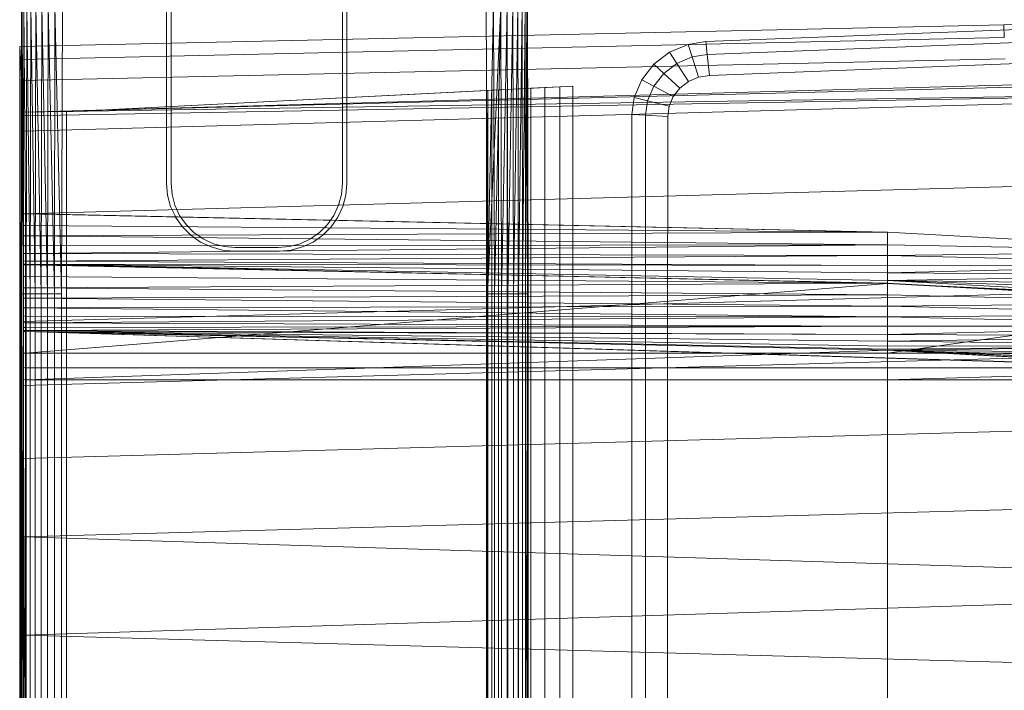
# Model space of a CAD drawing. Header units: metres. Extents: x 391.1 to 427.5, y 12.7 to 28.4.
# Tile 53 of 139: x 407.553 to 407.872, y 26.277 to 26.495. Entities that reach past the tile are written whole.
import ezdxf

# ---------------------------------------------------------------- set-up
doc = ezdxf.new("R2010")
doc.units = ezdxf.units.M
doc.layers.add('A-DETL-____-MBND', color=7, linetype='Continuous', lineweight=18)
doc.layers.add('A-GENM-____-OTLN', color=7, linetype='Continuous', lineweight=18)

# ---------------------------------------------------------------- blocks, each defined once
blk = doc.blocks.new('Family - LONDR55-XX_ZZ-ARQ-CAA-M3D-Londres55-154724-04_TEL_P1')
at = {"layer": 'A-DETL-____-MBND', "color": 253, "true_color": 0xaaaaaa}
for p, q in [((0.01465, 0.72691), (0.10805, 0.72711)), ((0.01465, 0.72691), (0.10805, 0.72711)), ((0.10805, 0.72691), (0.01465, 0.72671)), ((0.01465, 0.72691), (0.38826, 0.72691)), ((0.01465, 0.72691), (0.38826, 0.72691)), ((0.01465, 0.72691), (0.10805, 0.72691)), ((0.10805, 0.72691), (0.01465, 0.72671)), ((0.01465, 0.72691), (0.10805, 0.72691)), ((0.01465, 0.72671), (0.10805, 0.72691)), ((0.01465, 0.72671), (0.10805, 0.72631)), ((0.01465, 0.72671), (0.10805, 0.72631)), ((0.10805, 0.72631), (0.01465, 0.72611)), ((0.10805, 0.72631), (0.01465, 0.72611)), ((0.01465, 0.72611), (0.10805, 0.72631)), ((0.01465, 0.72611), (0.10805, 0.72534)), ((0.01465, 0.72611), (0.10805, 0.72534)), ((0.02769, 0.72747), (0.02057, 0.40793)), ((0.02769, 0.72747), (0.02057, 0.40793)), ((0.03191, 0.72725), (0.02479, 0.40776)), ((0.03191, 0.72725), (0.02479, 0.40776)), ((0.03191, 0.72747), (0.02769, 0.72747)), ((0.02769, 0.72747), (0.03191, 0.72747)), ((0.03191, 0.72725), (0.02769, 0.72747)), ((0.02769, 0.72747), (0.03191, 0.72725)), ((0.03874, 0.72691), (0.03162, 0.40749)), ((0.03874, 0.72691), (0.03162, 0.40749)), ((0.03191, 0.72747), (0.03874, 0.72747)), ((0.03874, 0.72747), (0.03191, 0.72747)), ((0.03874, 0.72691), (0.03191, 0.72725)), ((0.03191, 0.72725), (0.03874, 0.72691)), ((0.03494, 0.21652), (0.04902, 0.7262)), ((0.04902, 0.7262), (0.03612, 0.21652)), ((0.03874, 0.72747), (0.36709, 0.72747)), ((0.36709, 0.72747), (0.03874, 0.72747)), ((0.36709, 0.72691), (0.03874, 0.72691)), ((0.03874, 0.72691), (0.36709, 0.72691)), ((0.04902, 0.7262), (0.04107, 0.21652)), ((0.0502, 0.7262), (0.04107, 0.21652)), ((0.05515, 0.7262), (0.04107, 0.21652)), ((0.04902, 0.7262), (0.0502, 0.7262)), ((0.0502, 0.7262), (0.05515, 0.7262)), ((0.05515, 0.7262), (0.08204, 0.7262)), ((0.08204, 0.7262), (0.06796, 0.21652)), ((0.08802, 0.44565), (0.08189, 0.7262)), ((0.08201, 0.7262), (0.08189, 0.7262)), ((0.08202, 0.72555), (0.08201, 0.7262)), ((0.08202, 0.7262), (0.08201, 0.7262)), ((0.08202, 0.72555), (0.08201, 0.7262)), ((0.08202, 0.7262), (0.08202, 0.72555)), ((0.08203, 0.7262), (0.08202, 0.72555)), ((0.08203, 0.7262), (0.08202, 0.7262)), ((0.08202, 0.72555), (0.08202, 0.7262)), ((0.08203, 0.7262), (0.08202, 0.72555)), ((0.08577, 0.7262), (0.08203, 0.7262)), ((0.08204, 0.7262), (0.11707, 0.7262)), ((0.08577, 0.7262), (0.08578, 0.72555)), ((0.08578, 0.7262), (0.08577, 0.7262)), ((0.08578, 0.72555), (0.08577, 0.7262)), ((0.08578, 0.7262), (0.08578, 0.72555)), ((0.08579, 0.7262), (0.08578, 0.72555)), ((0.08579, 0.7262), (0.08578, 0.7262)), ((0.08578, 0.72555), (0.08578, 0.7262)), ((0.08579, 0.7262), (0.08578, 0.72555)), ((0.0892, 0.7262), (0.08579, 0.7262)), ((0.0892, 0.7262), (0.0892, 0.72555)), ((0.0892, 0.7262), (0.0892, 0.72555)), ((0.0892, 0.7262), (0.0892, 0.7262)), ((0.0892, 0.72555), (0.0892, 0.7262)), ((0.09247, 0.7262), (0.0892, 0.7262)), ((0.0892, 0.7262), (0.0892, 0.72555)), ((0.09247, 0.7262), (0.09248, 0.72555)), ((0.09489, 0.7262), (0.09247, 0.7262)), ((0.09247, 0.7262), (0.09248, 0.72555)), ((0.09489, 0.7262), (0.09491, 0.72555)), ((0.09734, 0.7262), (0.09489, 0.7262)), ((0.09489, 0.7262), (0.09491, 0.72555)), ((0.09734, 0.7262), (0.09737, 0.72555)), ((0.09833, 0.7262), (0.09734, 0.7262)), ((0.09734, 0.7262), (0.09737, 0.72555)), ((0.09833, 0.7262), (0.09837, 0.72555)), ((0.09845, 0.7262), (0.09833, 0.7262)), ((0.09837, 0.72555), (0.09833, 0.7262)), ((0.09845, 0.7262), (0.09837, 0.72555)), ((0.09845, 0.7262), (0.09837, 0.72555)), ((0.12734, 0.7262), (0.09845, 0.7262)), ((0.10461, 0.44571), (0.09848, 0.7262)), ((0.09858, 0.7262), (0.09848, 0.7262)), ((0.09859, 0.7262), (0.09858, 0.7262)), ((0.09861, 0.7256), (0.09858, 0.7262)), ((0.09861, 0.7256), (0.09858, 0.7262)), ((0.09859, 0.7262), (0.09861, 0.7256)), ((0.09861, 0.7262), (0.09859, 0.7262)), ((0.09861, 0.7256), (0.09859, 0.7262)), ((0.09861, 0.7262), (0.09861, 0.7256)), ((0.09862, 0.7262), (0.09861, 0.7256)), ((0.09862, 0.7262), (0.09861, 0.7262)), ((0.09861, 0.7256), (0.09861, 0.7262)), ((0.09862, 0.7262), (0.09861, 0.7256)), ((0.10238, 0.7262), (0.09862, 0.7262)), ((0.10238, 0.7262), (0.10238, 0.7256)), ((0.10239, 0.7262), (0.10238, 0.7256)), ((0.10239, 0.7262), (0.10238, 0.7262)), ((0.10238, 0.7256), (0.10238, 0.7262)), ((0.10239, 0.7262), (0.10238, 0.7256)), ((0.10603, 0.7262), (0.10239, 0.7262)), ((0.11707, 0.7262), (0.10299, 0.21652)), ((0.10603, 0.7262), (0.10604, 0.7256)), ((0.10604, 0.7262), (0.10603, 0.7262)), ((0.10604, 0.7256), (0.10603, 0.7262)), ((0.10604, 0.7262), (0.10604, 0.7256)), ((0.10605, 0.7262), (0.10604, 0.7256)), ((0.10605, 0.7262), (0.10604, 0.7262)), ((0.10604, 0.7256), (0.10604, 0.7262)), ((0.10605, 0.7262), (0.10604, 0.7256)), ((0.10947, 0.7262), (0.10605, 0.7262)), ((0.10805, 0.72711), (0.10805, 0.72691)), ((0.10805, 0.72711), (0.29485, 0.72711)), ((0.10805, 0.72711), (0.10805, 0.72691)), ((0.10805, 0.72711), (0.29485, 0.72711)), ((0.10805, 0.72711), (0.10805, 0.72691)), ((0.10805, 0.72691), (0.10805, 0.72631)), ((0.10805, 0.72691), (0.29485, 0.72691)), ((0.10805, 0.72691), (0.10805, 0.72631)), ((0.10805, 0.72691), (0.29485, 0.72691)), ((0.10805, 0.72691), (0.29485, 0.72691)), ((0.10805, 0.72691), (0.10805, 0.72631)), ((0.29485, 0.72691), (0.10805, 0.72631)), ((0.10805, 0.72631), (0.29485, 0.72691)), ((0.10805, 0.72631), (0.10805, 0.72534)), ((0.10805, 0.72631), (0.29485, 0.72631)), ((0.10805, 0.72631), (0.10805, 0.72534)), ((0.10805, 0.72631), (0.29485, 0.72631)), ((0.10805, 0.72631), (0.10805, 0.72534)), ((0.29485, 0.72631), (0.10805, 0.72534)), ((0.10805, 0.72631), (0.29485, 0.72631)), ((0.10805, 0.72534), (0.29485, 0.72631)), ((0.10947, 0.7262), (0.10947, 0.7256)), ((0.10947, 0.7262), (0.10947, 0.7256)), ((0.10947, 0.7262), (0.10947, 0.7262)), ((0.10947, 0.7256), (0.10947, 0.7262)), ((0.10948, 0.7262), (0.10947, 0.7256)), ((0.10948, 0.7262), (0.10947, 0.7262)), ((0.10947, 0.7256), (0.10947, 0.7262)), ((0.10948, 0.7262), (0.10947, 0.7256)), ((0.11257, 0.7262), (0.10948, 0.7262)), ((0.11257, 0.7262), (0.11257, 0.7256)), ((0.11257, 0.7262), (0.11257, 0.7256)), ((0.11257, 0.7256), (0.11257, 0.7262)), ((0.11524, 0.7262), (0.11257, 0.7262)), ((0.11257, 0.7262), (0.11257, 0.7256)), ((0.11524, 0.7262), (0.11525, 0.7256)), ((0.1174, 0.7262), (0.11524, 0.7262)), ((0.11524, 0.7262), (0.11525, 0.7256)), ((0.11707, 0.7262), (0.13782, 0.7262)), ((0.1174, 0.7262), (0.11742, 0.7256)), ((0.11899, 0.7262), (0.1174, 0.7262)), ((0.1174, 0.7262), (0.11742, 0.7256)), ((0.11899, 0.7262), (0.11902, 0.7256)), ((0.11997, 0.7262), (0.11899, 0.7262)), ((0.11899, 0.7262), (0.11902, 0.7256)), ((0.11997, 0.7262), (0.12, 0.7256)), ((0.12028, 0.7262), (0.11997, 0.7262)), ((0.11997, 0.7262), (0.12, 0.7256)), ((0.12028, 0.7262), (0.12032, 0.7256)), ((0.12028, 0.7262), (0.28568, 0.7262)), ((0.12028, 0.7262), (0.12032, 0.7256)), ((0.12034, 0.7262), (0.12029, 0.7262)), ((0.12032, 0.7256), (0.12029, 0.7262)), ((0.12034, 0.7262), (0.12032, 0.7256)), ((0.12034, 0.7262), (0.12032, 0.7256)), ((0.1359, 0.7262), (0.12034, 0.7262)), ((0.13782, 0.7262), (0.12375, 0.21652)), ((0.12734, 0.7262), (0.12737, 0.72561)), ((0.12736, 0.7262), (0.12734, 0.7262)), ((0.12737, 0.72561), (0.12734, 0.7262)), ((0.12736, 0.7262), (0.12737, 0.72561)), ((0.12737, 0.7262), (0.12736, 0.7262)), ((0.12737, 0.72561), (0.12736, 0.7262)), ((0.12737, 0.7262), (0.12737, 0.72561)), ((0.13203, 0.7262), (0.12737, 0.7262)), ((0.12737, 0.7262), (0.12737, 0.72561)), ((0.13203, 0.7262), (0.13205, 0.72561)), ((0.13591, 0.7262), (0.13203, 0.7262)), ((0.13203, 0.7262), (0.13205, 0.72561)), ((0.1359, 0.7262), (0.13594, 0.72561)), ((0.1359, 0.7262), (0.27007, 0.7262)), ((0.1359, 0.7262), (0.13594, 0.72561)), ((0.13591, 0.7262), (0.13594, 0.72561)), ((0.26951, 0.7262), (0.13591, 0.7262)), ((0.13591, 0.7262), (0.13594, 0.72561)), ((0.13782, 0.7262), (0.16159, 0.7262)), ((0.16159, 0.7262), (0.14752, 0.21652)), ((0.16159, 0.7262), (0.18701, 0.7262)), ((0.18701, 0.7262), (0.17293, 0.21652)), ((0.18701, 0.7262), (0.20299, 0.21652)), ((0.18701, 0.7262), (0.21897, 0.7262)), ((0.21897, 0.7262), (0.20299, 0.21652)), ((0.21897, 0.7262), (0.23305, 0.21652)), ((0.21897, 0.7262), (0.24439, 0.7262)), ((0.10805, 0.72534), (0.01465, 0.72514)), ((0.10805, 0.72534), (0.01465, 0.72514)), ((0.01465, 0.72514), (0.10805, 0.72534)), ((0.01465, 0.72514), (0.10805, 0.72402)), ((0.01465, 0.72514), (0.10805, 0.72402)), ((0.10805, 0.72402), (0.01465, 0.72382)), ((0.10805, 0.72402), (0.01465, 0.72382)), ((0.01465, 0.72382), (0.10805, 0.72402)), ((0.01465, 0.72382), (0.10805, 0.72239)), ((0.01465, 0.72382), (0.10805, 0.72239)), ((0.08202, 0.72555), (0.08802, 0.44565)), ((0.08578, 0.72555), (0.08202, 0.72555)), ((0.08202, 0.72555), (0.08578, 0.72555)), ((0.08202, 0.72555), (0.08802, 0.44565)), ((0.08578, 0.72555), (0.08802, 0.44565)), ((0.08578, 0.72555), (0.0892, 0.72555)), ((0.08578, 0.72555), (0.08802, 0.44565)), ((0.0892, 0.72555), (0.08578, 0.72555)), ((0.0892, 0.72555), (0.08802, 0.44565)), ((0.08802, 0.44565), (0.0892, 0.72555)), ((0.0892, 0.72555), (0.09212, 0.44566)), ((0.09248, 0.72555), (0.0892, 0.72555)), ((0.0892, 0.72555), (0.09248, 0.72555)), ((0.0892, 0.72555), (0.09212, 0.44566)), ((0.09248, 0.72555), (0.09212, 0.44566)), ((0.09212, 0.44566), (0.09248, 0.72555)), ((0.09212, 0.44566), (0.09491, 0.72555)), ((0.09212, 0.44566), (0.09491, 0.72555)), ((0.09491, 0.72555), (0.09248, 0.72555)), ((0.09248, 0.72555), (0.09491, 0.72555)), ((0.09737, 0.72555), (0.09491, 0.72555)), ((0.09491, 0.72555), (0.09554, 0.44566)), ((0.09491, 0.72555), (0.09737, 0.72555)), ((0.09491, 0.72555), (0.09554, 0.44566)), ((0.09737, 0.72555), (0.09554, 0.44566)), ((0.09554, 0.44566), (0.09737, 0.72555)), ((0.09837, 0.72555), (0.09737, 0.72555)), ((0.09737, 0.72555), (0.09882, 0.44566)), ((0.09737, 0.72555), (0.09837, 0.72555)), ((0.09737, 0.72555), (0.09882, 0.44566)), ((0.09837, 0.72555), (0.12737, 0.72561)), ((0.12737, 0.72561), (0.09837, 0.72555)), ((0.09837, 0.72555), (0.09882, 0.44566)), ((0.09837, 0.72555), (0.10126, 0.44566)), ((0.09837, 0.72555), (0.09882, 0.44566)), ((0.09837, 0.72555), (0.10371, 0.44566)), ((0.09837, 0.72555), (0.10126, 0.44566)), ((0.09837, 0.72555), (0.10471, 0.44572)), ((0.09837, 0.72555), (0.10371, 0.44566)), ((0.09837, 0.72555), (0.10471, 0.44572)), ((0.09861, 0.7256), (0.10461, 0.44571)), ((0.10238, 0.7256), (0.09861, 0.7256)), ((0.09861, 0.7256), (0.10238, 0.7256)), ((0.09861, 0.7256), (0.10461, 0.44571)), ((0.10238, 0.7256), (0.10461, 0.44571)), ((0.10604, 0.7256), (0.10238, 0.7256)), ((0.10238, 0.7256), (0.10604, 0.7256)), ((0.10238, 0.7256), (0.10461, 0.44571)), ((0.10604, 0.7256), (0.10461, 0.44571)), ((0.10461, 0.44571), (0.10604, 0.7256)), ((0.12737, 0.72561), (0.10471, 0.44572)), ((0.10471, 0.44572), (0.12737, 0.72561)), ((0.10604, 0.7256), (0.10839, 0.44571)), ((0.10604, 0.7256), (0.10947, 0.7256)), ((0.10604, 0.7256), (0.10839, 0.44571)), ((0.10947, 0.7256), (0.10604, 0.7256)), ((0.10805, 0.72534), (0.10805, 0.72402)), ((0.10805, 0.72534), (0.29485, 0.72534)), ((0.10805, 0.72534), (0.10805, 0.72402)), ((0.10805, 0.72534), (0.29485, 0.72534)), ((0.10805, 0.72534), (0.10805, 0.72402)), ((0.10805, 0.72534), (0.29485, 0.72534)), ((0.10805, 0.72402), (0.29485, 0.72402)), ((0.10805, 0.72402), (0.10805, 0.72239)), ((0.10805, 0.72402), (0.29485, 0.72402)), ((0.10805, 0.72402), (0.29485, 0.72402)), ((0.10805, 0.72402), (0.10805, 0.72239)), ((0.10947, 0.7256), (0.10839, 0.44571)), ((0.10839, 0.44571), (0.10947, 0.7256)), ((0.10947, 0.7256), (0.11204, 0.44571)), ((0.11257, 0.7256), (0.10947, 0.7256)), ((0.10947, 0.7256), (0.11257, 0.7256)), ((0.10947, 0.7256), (0.11204, 0.44571)), ((0.11257, 0.7256), (0.11204, 0.44571)), ((0.11204, 0.44571), (0.11257, 0.7256)), ((0.11525, 0.7256), (0.11257, 0.7256)), ((0.11257, 0.7256), (0.11547, 0.44571)), ((0.11257, 0.7256), (0.11525, 0.7256)), ((0.11257, 0.7256), (0.11547, 0.44571)), ((0.11742, 0.7256), (0.11525, 0.7256)), ((0.11525, 0.7256), (0.11547, 0.44571)), ((0.11525, 0.7256), (0.11742, 0.7256)), ((0.11525, 0.7256), (0.11547, 0.44571)), ((0.11742, 0.7256), (0.11547, 0.44571)), ((0.11547, 0.44571), (0.11742, 0.7256)), ((0.11902, 0.7256), (0.11742, 0.7256)), ((0.11742, 0.7256), (0.11858, 0.44571)), ((0.11742, 0.7256), (0.11902, 0.7256)), ((0.11742, 0.7256), (0.11858, 0.44571)), ((0.11902, 0.7256), (0.11858, 0.44571)), ((0.11858, 0.44571), (0.11902, 0.7256)), ((0.11858, 0.44571), (0.12, 0.7256)), ((0.11858, 0.44571), (0.12, 0.7256)), ((0.12, 0.7256), (0.11902, 0.7256)), ((0.11902, 0.7256), (0.12, 0.7256)), ((0.12032, 0.7256), (0.12, 0.7256)), ((0.12, 0.7256), (0.12125, 0.44571)), ((0.12, 0.7256), (0.12032, 0.7256)), ((0.12, 0.7256), (0.12125, 0.44571)), ((0.12032, 0.7256), (0.13594, 0.72561)), ((0.13594, 0.72561), (0.12032, 0.7256)), ((0.12032, 0.7256), (0.12632, 0.44571)), ((0.12032, 0.7256), (0.12125, 0.44571)), ((0.12032, 0.7256), (0.12343, 0.44571)), ((0.12032, 0.7256), (0.12125, 0.44571)), ((0.12032, 0.7256), (0.12503, 0.44571)), ((0.12032, 0.7256), (0.12343, 0.44571)), ((0.12032, 0.7256), (0.12601, 0.44571)), ((0.12032, 0.7256), (0.12503, 0.44571)), ((0.12032, 0.7256), (0.12632, 0.44571)), ((0.12032, 0.7256), (0.12601, 0.44571)), ((0.12032, 0.7256), (0.12632, 0.44571)), ((0.12032, 0.7256), (0.13594, 0.21593)), ((0.12032, 0.7256), (0.12632, 0.44571)), ((0.12032, 0.7256), (0.13594, 0.21593)), ((0.12032, 0.7256), (0.13646, 0.2042)), ((0.13594, 0.72561), (0.12632, 0.44571)), ((0.12632, 0.44571), (0.13594, 0.72561)), ((0.12737, 0.72561), (0.12737, 0.44571)), ((0.13205, 0.72561), (0.12737, 0.72561)), ((0.12737, 0.72561), (0.13205, 0.72561)), ((0.12737, 0.72561), (0.12737, 0.44571)), ((0.13594, 0.72561), (0.13205, 0.72561)), ((0.13205, 0.72561), (0.13205, 0.44571)), ((0.13205, 0.72561), (0.13205, 0.44571)), ((0.13205, 0.72561), (0.13594, 0.72561)), ((0.13594, 0.72561), (0.13594, 0.44571)), ((0.13594, 0.72561), (0.27003, 0.72561)), ((0.13594, 0.72561), (0.27003, 0.72561)), ((0.13594, 0.72561), (0.13594, 0.44571)), ((0.27003, 0.72561), (0.13594, 0.72561)), ((0.13594, 0.44571), (0.13594, 0.72561)), ((0.13594, 0.72561), (0.27003, 0.72561)), ((0.13594, 0.72561), (0.13594, 0.44571)), ((0.10805, 0.72239), (0.01465, 0.72219)), ((0.10805, 0.72239), (0.01465, 0.72219)), ((0.01465, 0.72219), (0.10805, 0.72239)), ((0.01465, 0.72219), (0.10805, 0.72051)), ((0.01465, 0.72219), (0.10805, 0.72051)), ((0.10805, 0.72051), (0.01465, 0.72031)), ((0.10805, 0.72051), (0.01465, 0.72031)), ((0.01465, 0.72031), (0.10805, 0.72051)), ((0.01465, 0.72031), (0.10805, 0.71843)), ((0.01465, 0.72031), (0.10805, 0.71843)), ((0.10805, 0.72239), (0.29485, 0.72239)), ((0.10805, 0.72239), (0.10805, 0.72051)), ((0.10805, 0.72239), (0.29485, 0.72239)), ((0.10805, 0.72239), (0.29485, 0.72239)), ((0.10805, 0.72239), (0.10805, 0.72051)), ((0.10805, 0.72051), (0.29485, 0.72051)), ((0.10805, 0.72051), (0.10805, 0.71843)), ((0.10805, 0.72051), (0.29485, 0.72051)), ((0.10805, 0.72051), (0.29485, 0.72051)), ((0.10805, 0.72051), (0.10805, 0.71843)), ((0.10805, 0.71843), (0.01465, 0.71823)), ((0.10805, 0.71843), (0.01465, 0.71823)), ((0.01465, 0.71823), (0.10805, 0.71843)), ((0.01465, 0.71823), (0.10805, 0.71621)), ((0.01465, 0.71823), (0.10805, 0.71621)), ((0.10805, 0.71621), (0.01465, 0.71601)), ((0.10805, 0.71621), (0.01465, 0.71601)), ((0.01465, 0.71601), (0.10805, 0.71621)), ((0.10805, 0.71843), (0.29485, 0.71843)), ((0.10805, 0.71843), (0.10805, 0.71621)), ((0.10805, 0.71843), (0.29485, 0.71843)), ((0.10805, 0.71843), (0.29485, 0.71843)), ((0.10805, 0.71843), (0.10805, 0.71621)), ((0.10805, 0.71621), (0.29485, 0.71621)), ((0.10805, 0.71621), (0.10805, 0.71393)), ((0.10805, 0.71621), (0.29485, 0.71621)), ((0.10805, 0.71621), (0.29485, 0.71621)), ((0.10805, 0.71621), (0.10805, 0.71393)), ((0.01391, 0.71353), (0.10805, 0.71393)), ((0.01391, 0.71353), (0.10805, 0.71393)), ((0.10805, 0.71393), (0.01391, 0.71353)), ((0.01465, 0.71601), (0.10805, 0.71393)), ((0.01465, 0.71601), (0.10805, 0.71393)), ((0.01465, 0.71601), (0.10805, 0.71393)), ((0.10805, 0.71393), (0.29485, 0.71393)), ((0.10805, 0.71393), (0.29485, 0.71393)), ((0.10805, 0.71393), (0.29485, 0.71393)), ((0.0405, 0.54781), (0.04887, 0.71226)), ((0.04887, 0.71226), (0.04193, 0.57586)), ((0.35226, 0.71226), (0.04887, 0.71226)), ((0.35226, 0.71226), (0.04887, 0.71226)), ((0.07212, 0.67833), (0.0001, 0.67833)), ((0.01147, 0.67833), (0.07212, 0.67833)), ((0.01373, 0.67979), (0.07217, 0.67979)), ((0.07574, 0.67801), (0.07212, 0.67833)), ((0.07212, 0.67833), (0.07574, 0.67801)), ((0.07217, 0.67979), (0.07599, 0.67946)), ((0.07926, 0.67707), (0.07574, 0.67801)), ((0.07574, 0.67801), (0.07926, 0.67707)), ((0.07599, 0.67946), (0.07969, 0.67847)), ((0.07969, 0.67847), (0.08252, 0.67714)), ((0.08256, 0.67553), (0.07926, 0.67707)), ((0.07926, 0.67707), (0.08256, 0.67553)), ((0.08252, 0.67714), (0.08285, 0.67699)), ((0.08554, 0.67344), (0.08256, 0.67553)), ((0.08256, 0.67553), (0.08554, 0.67344)), ((0.08285, 0.67699), (0.08316, 0.67685)), ((0.0863, 0.67465), (0.08316, 0.67685)), ((0.08901, 0.67194), (0.0863, 0.67465)), ((0.08811, 0.67087), (0.08554, 0.67344)), ((0.08554, 0.67344), (0.08811, 0.67087)), ((0.09121, 0.6688), (0.08901, 0.67194)), ((0.0902, 0.66789), (0.08811, 0.67087)), ((0.08811, 0.67087), (0.0902, 0.66789)), ((0.09282, 0.66533), (0.09121, 0.6688)), ((0.09174, 0.66459), (0.0902, 0.66789)), ((0.0902, 0.66789), (0.09174, 0.66459)), ((0.09382, 0.66163), (0.09282, 0.66533)), ((0.09268, 0.66107), (0.09174, 0.66459)), ((0.09174, 0.66459), (0.09268, 0.66107)), ((0.093, 0.65745), (0.09268, 0.66107)), ((0.09268, 0.66107), (0.093, 0.65745)), ((0.09415, 0.65781), (0.09382, 0.66163)), ((0.093, 0.64353), (0.093, 0.65745)), ((0.093, 0.65745), (0.093, 0.64353)), ((0.09415, 0.64316), (0.09415, 0.65781)), ((0.09268, 0.6399), (0.093, 0.64353)), ((0.093, 0.64353), (0.09268, 0.6399)), ((0.09382, 0.63935), (0.09415, 0.64316)), ((0.09174, 0.63639), (0.09268, 0.6399)), ((0.09268, 0.6399), (0.09174, 0.63639)), ((0.0902, 0.63309), (0.09174, 0.63639)), ((0.09174, 0.63639), (0.0902, 0.63309)), ((0.09282, 0.63565), (0.09382, 0.63935)), ((0.08811, 0.63011), (0.0902, 0.63309)), ((0.0902, 0.63309), (0.08811, 0.63011)), ((0.09121, 0.63217), (0.09282, 0.63565)), ((0.08554, 0.62754), (0.08811, 0.63011)), ((0.08811, 0.63011), (0.08554, 0.62754)), ((0.08901, 0.62904), (0.09121, 0.63217)), ((0.08256, 0.62545), (0.08554, 0.62754)), ((0.08554, 0.62754), (0.08256, 0.62545)), ((0.0863, 0.62633), (0.08901, 0.62904)), ((0.07574, 0.62297), (0.07926, 0.62391)), ((0.07926, 0.62391), (0.07574, 0.62297)), ((0.07926, 0.62391), (0.08256, 0.62545)), ((0.08256, 0.62545), (0.07926, 0.62391)), ((0.07969, 0.62251), (0.08316, 0.62413)), ((0.08316, 0.62413), (0.0863, 0.62633)), ((0.0001, 0.62265), (0.07212, 0.62265)), ((0.07212, 0.62265), (0.01141, 0.62265)), ((0.01342, 0.62119), (0.04368, 0.62119)), ((0.04368, 0.62119), (0.04477, 0.62119)), ((0.04477, 0.62119), (0.07217, 0.62119)), ((0.07212, 0.62265), (0.07574, 0.62297)), ((0.07574, 0.62297), (0.07212, 0.62265)), ((0.07217, 0.62119), (0.07599, 0.62152)), ((0.07969, 0.62251), (0.07599, 0.62152)), ((0.10805, 0.57556), (0.01368, 0.57361)), ((0.01368, 0.57361), (0.10805, 0.57556)), ((0.01391, 0.57596), (0.10805, 0.57556)), ((0.01391, 0.57596), (0.10805, 0.57556)), ((0.01391, 0.57596), (0.10805, 0.57556)), ((0.10805, 0.57556), (0.01465, 0.57126)), ((0.04193, 0.57586), (0.04191, 0.57542)), ((0.3592, 0.57586), (0.04193, 0.57586)), ((0.10805, 0.57556), (0.29485, 0.57556)), ((0.10805, 0.57556), (0.29485, 0.57556)), ((0.10805, 0.57556), (0.10805, 0.57328)), ((0.10805, 0.57556), (0.29485, 0.57556)), ((0.10805, 0.57556), (0.10805, 0.57328)), ((0.01368, 0.57361), (0.10805, 0.57328)), ((0.01368, 0.57361), (0.10805, 0.57328)), ((0.10805, 0.57328), (0.01465, 0.57126)), ((0.10805, 0.57328), (0.01465, 0.57126)), ((0.01465, 0.57126), (0.10805, 0.57328)), ((0.04184, 0.57413), (0.04173, 0.57201)), ((0.04191, 0.57542), (0.04184, 0.57413)), ((0.35929, 0.57413), (0.04184, 0.57413)), ((0.35923, 0.57542), (0.04191, 0.57542)), ((0.10805, 0.57328), (0.29485, 0.57328)), ((0.10805, 0.57328), (0.10805, 0.57106)), ((0.10805, 0.57328), (0.29485, 0.57328)), ((0.10805, 0.57328), (0.29485, 0.57328)), ((0.10805, 0.57328), (0.10805, 0.57106)), ((0.01465, 0.57126), (0.10805, 0.57106)), ((0.01465, 0.57126), (0.10805, 0.57106)), ((0.01465, 0.57126), (0.10805, 0.57106)), ((0.10805, 0.57106), (0.01465, 0.56918)), ((0.01465, 0.56918), (0.10805, 0.57106)), ((0.01465, 0.56918), (0.10805, 0.56898)), ((0.01465, 0.56918), (0.10805, 0.56898)), ((0.01465, 0.56918), (0.10805, 0.56898)), ((0.04159, 0.56914), (0.04141, 0.56559)), ((0.04173, 0.57201), (0.04159, 0.56914)), ((0.35955, 0.56914), (0.04159, 0.56914)), ((0.3594, 0.57201), (0.04173, 0.57201)), ((0.10805, 0.57106), (0.29485, 0.57106)), ((0.10805, 0.57106), (0.10805, 0.56898)), ((0.10805, 0.57106), (0.29485, 0.57106)), ((0.10805, 0.57106), (0.29485, 0.57106)), ((0.10805, 0.57106), (0.10805, 0.56898)), ((0.10805, 0.56898), (0.01465, 0.5673)), ((0.01465, 0.5673), (0.10805, 0.56898)), ((0.01465, 0.5673), (0.10805, 0.5671)), ((0.01465, 0.5673), (0.10805, 0.5671)), ((0.01465, 0.5673), (0.10805, 0.5671)), ((0.10805, 0.5671), (0.01465, 0.56567)), ((0.01465, 0.56567), (0.10805, 0.5671)), ((0.10805, 0.56898), (0.29485, 0.56898)), ((0.10805, 0.56898), (0.10805, 0.5671)), ((0.10805, 0.56898), (0.29485, 0.56898)), ((0.10805, 0.56898), (0.29485, 0.56898)), ((0.10805, 0.56898), (0.10805, 0.5671)), ((0.10805, 0.5671), (0.29485, 0.5671)), ((0.10805, 0.5671), (0.10805, 0.56547)), ((0.10805, 0.5671), (0.29485, 0.5671)), ((0.10805, 0.5671), (0.29485, 0.5671)), ((0.10805, 0.5671), (0.10805, 0.56547)), ((0.01465, 0.56567), (0.10805, 0.56547)), ((0.01465, 0.56567), (0.10805, 0.56547)), ((0.01465, 0.56567), (0.10805, 0.56547)), ((0.10805, 0.56547), (0.01465, 0.56435)), ((0.01465, 0.56435), (0.10805, 0.56547)), ((0.01465, 0.56435), (0.10805, 0.56415)), ((0.01465, 0.56435), (0.10805, 0.56415)), ((0.01465, 0.56435), (0.10805, 0.56415)), ((0.10805, 0.56415), (0.01465, 0.56338)), ((0.01465, 0.56338), (0.10805, 0.56415)), ((0.01465, 0.56338), (0.10805, 0.56318)), ((0.01465, 0.56338), (0.10805, 0.56318)), ((0.01465, 0.56338), (0.10805, 0.56318)), ((0.10805, 0.56318), (0.01465, 0.56278)), ((0.01465, 0.56278), (0.10805, 0.56318)), ((0.01465, 0.56278), (0.10805, 0.56258)), ((0.01465, 0.56278), (0.10805, 0.56258)), ((0.01465, 0.56278), (0.10805, 0.56258)), ((0.04141, 0.56559), (0.0412, 0.56149)), ((0.35973, 0.5656), (0.04141, 0.56559)), ((0.10805, 0.56547), (0.10805, 0.56415)), ((0.10805, 0.56547), (0.29485, 0.56547)), ((0.10805, 0.56547), (0.10805, 0.56415)), ((0.10805, 0.56547), (0.29485, 0.56547)), ((0.10805, 0.56547), (0.29485, 0.56547)), ((0.10805, 0.56547), (0.10805, 0.56415)), ((0.10805, 0.56415), (0.10805, 0.56318)), ((0.10805, 0.56415), (0.29485, 0.56415)), ((0.10805, 0.56415), (0.10805, 0.56318)), ((0.10805, 0.56415), (0.29485, 0.56415)), ((0.10805, 0.56415), (0.29485, 0.56415)), ((0.10805, 0.56415), (0.10805, 0.56318)), ((0.10805, 0.56318), (0.10805, 0.56258)), ((0.10805, 0.56318), (0.29485, 0.56318)), ((0.10805, 0.56318), (0.10805, 0.56258)), ((0.10805, 0.56318), (0.29485, 0.56318)), ((0.10805, 0.56318), (0.29485, 0.56318)), ((0.10805, 0.56318), (0.10805, 0.56258)), ((0.29485, 0.56318), (0.10805, 0.56258)), ((0.10805, 0.56258), (0.29485, 0.56318)), ((0.10805, 0.56238), (0.01465, 0.56258)), ((0.38826, 0.56258), (0.01465, 0.56258)), ((0.38826, 0.56258), (0.01465, 0.56258)), ((0.10805, 0.56258), (0.01465, 0.56258)), ((0.01465, 0.56258), (0.10805, 0.56258)), ((0.01465, 0.56258), (0.10805, 0.56238)), ((0.0412, 0.56149), (0.04097, 0.55695)), ((0.35993, 0.56149), (0.0412, 0.56149)), ((0.10805, 0.56258), (0.10805, 0.56238)), ((0.10805, 0.56258), (0.29485, 0.56258)), ((0.10805, 0.56258), (0.10805, 0.56238)), ((0.10805, 0.56258), (0.29485, 0.56258)), ((0.10805, 0.56258), (0.10805, 0.56238)), ((0.10805, 0.56258), (0.29485, 0.56258)), ((0.29485, 0.56238), (0.10805, 0.56238)), ((0.10805, 0.56238), (0.29485, 0.56238)), ((0.04097, 0.55695), (0.04072, 0.55211)), ((0.36017, 0.55695), (0.04097, 0.55695)), ((0.04072, 0.55211), (0.0405, 0.54781)), ((0.36041, 0.55211), (0.04072, 0.55211)), ((0.0405, 0.54781), (0.36063, 0.54781)), ((0.03847, 0.52548), (0.04426, 0.52793)), ((0.03847, 0.52548), (0.04426, 0.52793)), ((0.04426, 0.52793), (0.04975, 0.52867)), ((0.04426, 0.52793), (0.04975, 0.52867)), ((0.04426, 0.52793), (0.04534, 0.52359)), ((0.04534, 0.52359), (0.04426, 0.52793)), ((0.04975, 0.52867), (0.12668, 0.52871)), ((0.04975, 0.52867), (0.12668, 0.52871)), ((0.04975, 0.52867), (0.05002, 0.52422)), ((0.05002, 0.52422), (0.04975, 0.52867)), ((0.12668, 0.52871), (0.27914, 0.52871)), ((0.12668, 0.52871), (0.27914, 0.52871)), ((0.03345, 0.52157), (0.03847, 0.52548)), ((0.03345, 0.52157), (0.03847, 0.52548)), ((0.03847, 0.52548), (0.04055, 0.52156)), ((0.04055, 0.52156), (0.03847, 0.52548)), ((0.02953, 0.51645), (0.03345, 0.52157)), ((0.02953, 0.51645), (0.03345, 0.52157)), ((0.03345, 0.52157), (0.0364, 0.51833)), ((0.0364, 0.51833), (0.03345, 0.52157)), ((0.0364, 0.51833), (0.04055, 0.52156)), ((0.0364, 0.51833), (0.04055, 0.52156)), ((0.04055, 0.52156), (0.04534, 0.52359)), ((0.04055, 0.52156), (0.04534, 0.52359)), ((0.04055, 0.52156), (0.04391, 0.51523)), ((0.04391, 0.51523), (0.04055, 0.52156)), ((0.04534, 0.52359), (0.05002, 0.52422)), ((0.04534, 0.52359), (0.05002, 0.52422)), ((0.04534, 0.52359), (0.04707, 0.51657)), ((0.04707, 0.51657), (0.04534, 0.52359)), ((0.05002, 0.52422), (0.12668, 0.52427)), ((0.05002, 0.52422), (0.12668, 0.52427)), ((0.05002, 0.52422), (0.05045, 0.51703)), ((0.05045, 0.51703), (0.05002, 0.52422)), ((0.12668, 0.52427), (0.27914, 0.52427)), ((0.12668, 0.52427), (0.27914, 0.52427)), ((0.03316, 0.5141), (0.0364, 0.51833)), ((0.03316, 0.5141), (0.0364, 0.51833)), ((0.0364, 0.51833), (0.04118, 0.5131)), ((0.04118, 0.5131), (0.0364, 0.51833)), ((0.02697, 0.51046), (0.02953, 0.51645)), ((0.02697, 0.51046), (0.02953, 0.51645)), ((0.02953, 0.51645), (0.03316, 0.5141)), ((0.03316, 0.5141), (0.02953, 0.51645)), ((0.04391, 0.51523), (0.04118, 0.5131)), ((0.04391, 0.51523), (0.04118, 0.5131)), ((0.04118, 0.5131), (0.04391, 0.51523)), ((0.04391, 0.51523), (0.04118, 0.5131)), ((0.04707, 0.51657), (0.04391, 0.51523)), ((0.04707, 0.51657), (0.04391, 0.51523)), ((0.04391, 0.51523), (0.04707, 0.51657)), ((0.04707, 0.51657), (0.04391, 0.51523)), ((0.05045, 0.51703), (0.04707, 0.51657)), ((0.05045, 0.51703), (0.04707, 0.51657)), ((0.04707, 0.51657), (0.05045, 0.51703)), ((0.05045, 0.51703), (0.04707, 0.51657)), ((0.12668, 0.51707), (0.05045, 0.51703)), ((0.12668, 0.51707), (0.05045, 0.51703)), ((0.05045, 0.51703), (0.12668, 0.51707)), ((0.12668, 0.51707), (0.05045, 0.51703)), ((0.27914, 0.51707), (0.12668, 0.51707)), ((0.27914, 0.51707), (0.12668, 0.51707)), ((0.12668, 0.51707), (0.27914, 0.51707)), ((0.27914, 0.51707), (0.12668, 0.51707)), ((0.03104, 0.50915), (0.03316, 0.5141)), ((0.03104, 0.50915), (0.03316, 0.5141)), ((0.03316, 0.5141), (0.03904, 0.51031)), ((0.03904, 0.51031), (0.03316, 0.5141)), ((0.04118, 0.5131), (0.03904, 0.51031)), ((0.04118, 0.5131), (0.03904, 0.51031)), ((0.03904, 0.51031), (0.04118, 0.5131)), ((0.04118, 0.5131), (0.03904, 0.51031)), ((0.02604, 0.50472), (0.02697, 0.51046)), ((0.02604, 0.50472), (0.02697, 0.51046)), ((0.02697, 0.51046), (0.03104, 0.50915)), ((0.03104, 0.50915), (0.02697, 0.51046)), ((0.03025, 0.50425), (0.03104, 0.50915)), ((0.03025, 0.50425), (0.03104, 0.50915)), ((0.03104, 0.50915), (0.03764, 0.50704)), ((0.03764, 0.50704), (0.03104, 0.50915)), ((0.03904, 0.51031), (0.03764, 0.50704)), ((0.03904, 0.51031), (0.03764, 0.50704)), ((0.03764, 0.50704), (0.03904, 0.51031)), ((0.03904, 0.51031), (0.03764, 0.50704)), ((0.03764, 0.50704), (0.03707, 0.5035)), ((0.03764, 0.50704), (0.03707, 0.5035)), ((0.03707, 0.5035), (0.03764, 0.50704)), ((0.03764, 0.50704), (0.03707, 0.5035)), ((0.01865, 0.31422), (0.02604, 0.50472)), ((0.01865, 0.31422), (0.02604, 0.50472)), ((0.02287, 0.31404), (0.03025, 0.50425)), ((0.02287, 0.31404), (0.03025, 0.50425)), ((0.02604, 0.50472), (0.03025, 0.50425)), ((0.03025, 0.50425), (0.02604, 0.50472)), ((0.03707, 0.5035), (0.0297, 0.31375)), ((0.03707, 0.5035), (0.0297, 0.31375)), ((0.0297, 0.31375), (0.03707, 0.5035)), ((0.03707, 0.5035), (0.0297, 0.31375)), ((0.03025, 0.50425), (0.03707, 0.5035)), ((0.03707, 0.5035), (0.03025, 0.50425)), ((0.08802, 0.44565), (0.09212, 0.44566)), ((0.08802, 0.44565), (0.09212, 0.44566)), ((0.08802, 0.44565), (0.09437, 0.33076)), ((0.09212, 0.44566), (0.09437, 0.33076)), ((0.09212, 0.44566), (0.09554, 0.44566)), ((0.09212, 0.44566), (0.09437, 0.33076)), ((0.09212, 0.44566), (0.09554, 0.44566)), ((0.09554, 0.44566), (0.09437, 0.33076)), ((0.09437, 0.33076), (0.09554, 0.44566)), ((0.09554, 0.44566), (0.09846, 0.33077)), ((0.09554, 0.44566), (0.09882, 0.44566)), ((0.09554, 0.44566), (0.09882, 0.44566)), ((0.09554, 0.44566), (0.09846, 0.33077)), ((0.09882, 0.44566), (0.09846, 0.33077)), ((0.09846, 0.33077), (0.09882, 0.44566)), ((0.09846, 0.33077), (0.10126, 0.44566)), ((0.09846, 0.33077), (0.10126, 0.44566)), ((0.10126, 0.44566), (0.09882, 0.44566)), ((0.09882, 0.44566), (0.10126, 0.44566)), ((0.10371, 0.44566), (0.10126, 0.44566)), ((0.10126, 0.44566), (0.10188, 0.33077)), ((0.10126, 0.44566), (0.10371, 0.44566)), ((0.10126, 0.44566), (0.10188, 0.33077)), ((0.10371, 0.44566), (0.10188, 0.33077)), ((0.10188, 0.33077), (0.10371, 0.44566)), ((0.10471, 0.44572), (0.10371, 0.44566)), ((0.10371, 0.44566), (0.10471, 0.44572)), ((0.10371, 0.44566), (0.10516, 0.33077)), ((0.10371, 0.44566), (0.11005, 0.33077)), ((0.10371, 0.44566), (0.1076, 0.33077)), ((0.10371, 0.44566), (0.10516, 0.33077)), ((0.10371, 0.44566), (0.11005, 0.33077)), ((0.10371, 0.44566), (0.1076, 0.33077)), ((0.10461, 0.44571), (0.10839, 0.44571)), ((0.10461, 0.44571), (0.10839, 0.44571)), ((0.10461, 0.44571), (0.11096, 0.33082)), ((0.10471, 0.44572), (0.11005, 0.33077)), ((0.10471, 0.44572), (0.11105, 0.33082)), ((0.10471, 0.44572), (0.11005, 0.33077)), ((0.10471, 0.44572), (0.12737, 0.44571)), ((0.10471, 0.44572), (0.11105, 0.33082)), ((0.10471, 0.44572), (0.12737, 0.44571)), ((0.10839, 0.44571), (0.11096, 0.33082)), ((0.10839, 0.44571), (0.11204, 0.44571)), ((0.10839, 0.44571), (0.11204, 0.44571)), ((0.10839, 0.44571), (0.11096, 0.33082)), ((0.11204, 0.44571), (0.11096, 0.33082)), ((0.11096, 0.33082), (0.11204, 0.44571)), ((0.12737, 0.44571), (0.11105, 0.33082)), ((0.11105, 0.33082), (0.12737, 0.44571)), ((0.11204, 0.44571), (0.11473, 0.33082)), ((0.11204, 0.44571), (0.11547, 0.44571)), ((0.11204, 0.44571), (0.11547, 0.44571)), ((0.11204, 0.44571), (0.11473, 0.33082)), ((0.11547, 0.44571), (0.11473, 0.33082)), ((0.11473, 0.33082), (0.11547, 0.44571)), ((0.11547, 0.44571), (0.11839, 0.33082)), ((0.11547, 0.44571), (0.11858, 0.44571)), ((0.11547, 0.44571), (0.11858, 0.44571)), ((0.11547, 0.44571), (0.11839, 0.33082)), ((0.11858, 0.44571), (0.11839, 0.33082)), ((0.11839, 0.33082), (0.11858, 0.44571)), ((0.11839, 0.33082), (0.12125, 0.44571)), ((0.11839, 0.33082), (0.12125, 0.44571)), ((0.11858, 0.44571), (0.12125, 0.44571)), ((0.11858, 0.44571), (0.12125, 0.44571)), ((0.12125, 0.44571), (0.12182, 0.33082)), ((0.12343, 0.44571), (0.12125, 0.44571)), ((0.12125, 0.44571), (0.12343, 0.44571)), ((0.12125, 0.44571), (0.12182, 0.33082)), ((0.12343, 0.44571), (0.12182, 0.33082)), ((0.12182, 0.33082), (0.12343, 0.44571)), ((0.12503, 0.44571), (0.12343, 0.44571)), ((0.12343, 0.44571), (0.12492, 0.33082)), ((0.12343, 0.44571), (0.12503, 0.44571)), ((0.12343, 0.44571), (0.12492, 0.33082)), ((0.12503, 0.44571), (0.12492, 0.33082)), ((0.12492, 0.33082), (0.12503, 0.44571)), ((0.12492, 0.33082), (0.12601, 0.44571)), ((0.12492, 0.33082), (0.12601, 0.44571)), ((0.12492, 0.33082), (0.12632, 0.44571)), ((0.12492, 0.33082), (0.12632, 0.44571)), ((0.12601, 0.44571), (0.12503, 0.44571)), ((0.12503, 0.44571), (0.12601, 0.44571)), ((0.12632, 0.44571), (0.12601, 0.44571)), ((0.12601, 0.44571), (0.12632, 0.44571)), ((0.12632, 0.44571), (0.13266, 0.33082)), ((0.12632, 0.44571), (0.1276, 0.33082)), ((0.12632, 0.44571), (0.12977, 0.33082)), ((0.12632, 0.44571), (0.1276, 0.33082)), ((0.12632, 0.44571), (0.13137, 0.33082)), ((0.12632, 0.44571), (0.12977, 0.33082)), ((0.12632, 0.44571), (0.13235, 0.33082)), ((0.12632, 0.44571), (0.13137, 0.33082)), ((0.12632, 0.44571), (0.13266, 0.33082)), ((0.12632, 0.44571), (0.13235, 0.33082)), ((0.12632, 0.44571), (0.13594, 0.21593)), ((0.12632, 0.44571), (0.13266, 0.33082)), ((0.12632, 0.44571), (0.13594, 0.21593)), ((0.12632, 0.44571), (0.13594, 0.44571)), ((0.12632, 0.44571), (0.13266, 0.33082)), ((0.12632, 0.44571), (0.13594, 0.44571)), ((0.12737, 0.44571), (0.12737, 0.33082)), ((0.12737, 0.44571), (0.13205, 0.44571)), ((0.12737, 0.44571), (0.13205, 0.44571)), ((0.12737, 0.44571), (0.12737, 0.33082)), ((0.13205, 0.44571), (0.13205, 0.33082)), ((0.13594, 0.44571), (0.13205, 0.44571)), ((0.13205, 0.44571), (0.13205, 0.33082)), ((0.13205, 0.44571), (0.13594, 0.44571)), ((0.13594, 0.44571), (0.13266, 0.33082)), ((0.13594, 0.44571), (0.13266, 0.33082)), ((0.13594, 0.44571), (0.13594, 0.33082)), ((0.13594, 0.44571), (0.27003, 0.44571)), ((0.13594, 0.44571), (0.27003, 0.44571)), ((0.13594, 0.44571), (0.13594, 0.33082)), ((0.13594, 0.33082), (0.13594, 0.44571)), ((0.13594, 0.44571), (0.27003, 0.44571)), ((0.13594, 0.44571), (0.27003, 0.44571)), ((0.13594, 0.44571), (0.13594, 0.33082)), ((0.02057, 0.40793), (0.01643, 0.25093)), ((0.02057, 0.40793), (0.01643, 0.25093)), ((0.02057, 0.40793), (0.02479, 0.40776)), ((0.02479, 0.40776), (0.02057, 0.40793))]:
    blk.add_line(p, q, dxfattribs=at)
blk = doc.blocks.new('Family - Inodor P1-154803-04_TEL_P1')
at = {"extrusion": (0, 0, -1), "zscale": -1, "rotation": 180}
blk.add_blockref('Family - LONDR55-XX_ZZ-ARQ-CAA-M3D-Londres55-154724-04_TEL_P1', (0, 0), dxfattribs=at)
blk = doc.blocks.new('LONDR55-XX_ZZ-ARQ-CAA-M3D-Londres55_ifc-1-04_TEL_P1')
at = {"layer": 'A-GENM-____-OTLN', "color": 253, "lineweight": 18, "true_color": 0xaaaaaa, "rotation": 270}
blk.add_blockref('Family - Inodor P1-154803-04_TEL_P1', (408.28015, 26.51417), dxfattribs=at)

msp = doc.modelspace()

# ---------------------------------------------------------------- block references
at = {"lineweight": 5}
msp.add_blockref('LONDR55-XX_ZZ-ARQ-CAA-M3D-Londres55_ifc-1-04_TEL_P1', (0, 0), dxfattribs=at)

doc.saveas('drawing.dxf')
